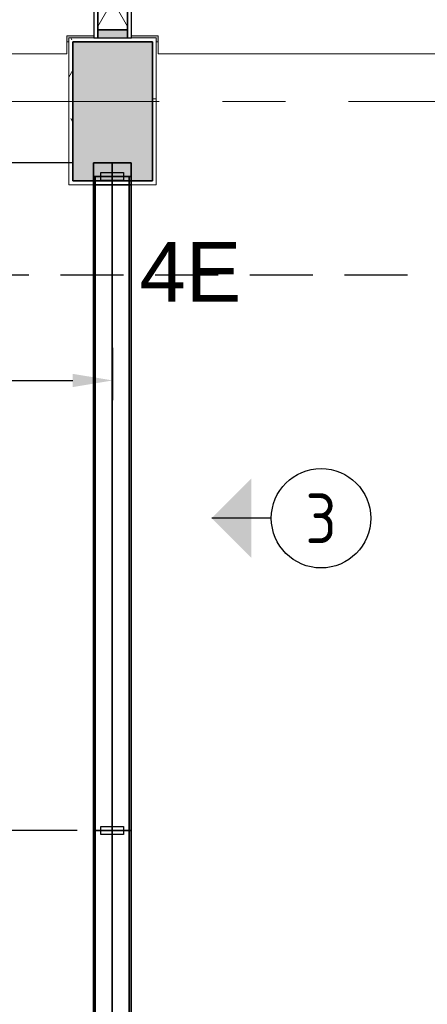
# Model space of a CAD drawing. Extents: x 3165 to 57695, y -7842 to 39081.
# Tile 34 of 248: x 13450 to 14475, y 33557 to 36034. Entities that reach past the tile are written whole.
import ezdxf
from ezdxf.enums import TextEntityAlignment as Align

# ---------------------------------------------------------------- set-up
doc = ezdxf.new("R2010")
doc.units = 0
doc.header["$LTSCALE"] = 50
doc.header["$PDSIZE"] = -5
doc.linetypes.add('HIDDEN2', pattern=[4.7625, 3.175, -1.5875])
doc.linetypes.add('Onderlegger 3e verdieping$0$stramien', pattern=[22.225, 12.7, -3.175, 3.175, -3.175])
doc.layers.get('0').update_dxf_attribs({"linetype": 'CONTINUOUS'})
doc.layers.get('DEFPOINTS').update_dxf_attribs({"linetype": 'CONTINUOUS'})
for name, color, linetype in [('AS-A38--_F----5', 2, 'CONTINUOUS'), ('AS-A38--_F---4-', 9, 'CONTINUOUS'), ('AS-I38-M_F----5_Muuraansluitingen', 7, 'CONTINUOUS'), ('AS-I38-M_F----5_Wandmodulen', 7, 'CONTINUOUS'), ('AS-L38--', 7, 'CONTINUOUS'), ('AS-L38--_F----5', 7, 'CONTINUOUS'), ('AS-L38--_F---4-', 7, 'CONTINUOUS'), ('AS-L38--_F-23--', 3, 'CONTINUOUS'), ('AS-L38--_F1-----', 2, 'CONTINUOUS'), ('AS-L38--_F123--', 7, 'CONTINUOUS'), ('AS-L38GL_F---4-', 2, 'CONTINUOUS'), ('AS-L38GL_F123--', 3, 'CONTINUOUS'), ('AS-M38--_F123--_Wandlengte', 1, 'CONTINUOUS'), ('AS-T38--_F----5', 7, 'CONTINUOUS'), ('AS-T38--_F-23--', 7, 'CONTINUOUS'), ('IWTEKST', 2, 'CONTINUOUS')]:
    doc.layers.add(name, color=color, linetype=linetype)
doc.layers.add('AS-I38-1_F----5', color=2, linetype='CONTINUOUS', plot=False)
doc.layers.add('IWHULPLIJN', color=40, linetype='CONTINUOUS', plot=False)
for name, color, linetype, lineweight in [('Onderlegger 3e verdieping$0$A-DETL-MBND', 8, 'CONTINUOUS', 18), ('Onderlegger 3e verdieping$0$A-FLOR-OTLN', 8, 'CONTINUOUS', 18), ('Onderlegger 3e verdieping$0$A-GENM', 8, 'CONTINUOUS', 18), ('Onderlegger 3e verdieping$0$A-GLAZ', 8, 'CONTINUOUS', 25), ('Onderlegger 3e verdieping$0$A-GLAZ-CWMG', 8, 'CONTINUOUS', 18), ('Onderlegger 3e verdieping$0$A-WALL-MBNI', 8, 'CONTINUOUS', 25), ('Onderlegger 3e verdieping$0$S-COLS', 8, 'CONTINUOUS', 18), ('Onderlegger 3e verdieping$0$S-GRID', 8, 'CONTINUOUS', 18)]:
    doc.layers.add(name, color=color, linetype=linetype, lineweight=lineweight)
doc.styles.get("Standard").update_dxf_attribs({"font": 'isocp.shx'})
doc.dimstyles.new('CWall_F2_Wandlengte', dxfattribs={"dimscale": 50, "dimtxt": 2.5, "dimasz": 2, "dimexe": 1, "dimexo": 1, "dimgap": 0.5, "dimtad": 1, "dimdec": 0, "dimdsep": 46, "dimtxsty": 'Standard', "dimcen": 2.5, "dimclrt": 2, "dimadec": 0, "dimazin": 0, "dimtfac": 1, "dimtdec": 0, "dimtix": 1, "dimtmove": 2, "dimatfit": 0, "dimfxl": 0, "dimtolj": 1, "dimtzin": 0, "dimarcsym": 0})
pattern_1 = [(60, (616, 2090), (-43300, 25000), [300, -50000]), (60, (690, 2164), (-43300, 25000), [100, -50000]), (60, (645, 2190), (-43300, 25000), [100, -50000]), (150, (780, 2170), (-25000, -43300), [200, -50000])]
pattern_2 = [(0, (691.5, 1360), (29.7656, 59.5312), [0, -59.5312])]
pattern_3 = [(60, (616, 1230), (-43300, 25000), [300, -50000]), (60, (690, 1304), (-43300, 25000), [100, -50000]), (60, (645, 1330), (-43300, 25000), [100, -50000]), (150, (780, 1310), (-25000, -43300), [200, -50000])]
pattern_4 = [(60, (616, 370), (-43300, 25000), [300, -50000]), (60, (690, 444), (-43300, 25000), [100, -50000]), (60, (645, 470), (-43300, 25000), [100, -50000]), (150, (780, 450), (-25000, -43300), [200, -50000])]
pattern_5 = [(60, (750, 2090), (-43300, 25000), [300, -50000]), (60, (820, 2164), (-43300, 25000), [100, -50000]), (60, (776, 2190), (-43300, 25000), [100, -50000]), (150, (910, 2170), (-25000, -43300), [200, -50000])]
pattern_6 = [(0, (822.5, 1360), (29.7656, 59.5312), [0, -59.5312])]
pattern_7 = [(60, (750, 1230), (-43300, 25000), [300, -50000]), (60, (820, 1304), (-43300, 25000), [100, -50000]), (60, (776, 1330), (-43300, 25000), [100, -50000]), (150, (910, 1310), (-25000, -43300), [200, -50000])]
pattern_8 = [(60, (750, 370), (-43300, 25000), [300, -50000]), (60, (820, 444), (-43300, 25000), [100, -50000]), (60, (776, 470), (-43300, 25000), [100, -50000]), (150, (910, 450), (-25000, -43300), [200, -50000])]

# ---------------------------------------------------------------- blocks, each defined once
blk = doc.blocks.new('Onderlegger 3e verdieping$0$42_KA leemstuc betonkolomafwerking - Type-V80-Plotview 3e Verdieping - schaal 1 op 100')
at = {"layer": 'Onderlegger 3e verdieping$0$A-GENM'}
h = blk.add_hatch(dxfattribs=at)
h.set_pattern_fill('FP_177', color=256, style=0, pattern_type=2)
h.set_pattern_definition([(0, (-13850.26, -35895.2), (406.4, 101.6), [33.528, -271.272, 33.528, -1896.872]), (0, (-13850.26, -35895.2), (406.4, 101.6), [-338.328, -271.272, 33.528, -576.072, -1016]), (0, (-13850.26, -35895.2), (406.4, 101.6), [-1219.2, 33.528, -271.272, 33.528, -677.672]), (0, (-13850.26, -35895.2), (406.4, 101.6), [-1557.528, -169.672, 33.528, -474.472]), (120, (-13697.86, -35844.4), (-291.18818, 301.15272), [33.528, -271.272, 33.528, -1896.872]), (120, (-13697.86, -35844.4), (-291.18818, 301.15272), [-338.328, -271.272, 33.528, -576.072, -1016]), (120, (-13697.86, -35844.4), (-291.18818, 301.15272), [-1219.2, 33.528, -271.272, 33.528, -677.672]), (120, (-13697.86, -35844.4), (-291.18818, 301.15272), [-1557.528, -169.672, 33.528, -474.472]), (240, (-13647.06, -35641.2), (-115.21182, -402.75272), [33.528, -271.272, 33.528, -1896.872]), (240, (-13647.06, -35641.2), (-115.21182, -402.75272), [-338.328, -271.272, 33.528, -576.072, -1016]), (240, (-13647.06, -35641.2), (-115.21182, -402.75272), [-1219.2, 33.528, -271.272, 33.528, -677.672]), (240, (-13647.06, -35641.2), (-115.21182, -402.75272), [-1557.528, -169.672, 33.528, -474.472])])
h.paths.add_polyline_path([(-57, -277), (-57, 93), (-277, 93), (-277, -277), (-248.4, -277)], flags=0)
h.paths.add_polyline_path([(-267, -267), (-267, 83), (-67, 83), (-67, -267), (-248.4, -267)], flags=0)
for p, q in [((-57, 93), (-277, 93)), ((-277, 93), (-277, -277)), ((-267, 83), (-67, 83)), ((-267, -267), (-267, 83)), ((-67, 83), (-67, -267)), ((-57, -277), (-57, 93)), ((-67, -267), (-267, -267)), ((-277, -277), (-57, -277))]:
    blk.add_line(p, q, dxfattribs=at)
blk = doc.blocks.new('Onderlegger 3e verdieping$0$22_KA_systeempanel_dicht - staal-V105-Plotview 3e Verdieping - schaal 1 op 100')
at = {"layer": 'Onderlegger 3e verdieping$0$A-GLAZ', "lineweight": 18}
h = blk.add_hatch(color=256, dxfattribs=at)
h.paths.add_polyline_path([(-50, 37.5), (-50, -37.5), (-30, -37.5), (-30, 37.5)], flags=0)
h.paths.add_polyline_path([(30, -37.5), (50, -37.5), (50, 37.5), (30, 37.5)], flags=0)
h = blk.add_hatch(dxfattribs=at)
h.set_pattern_fill('FP_234', color=256, style=0, pattern_type=2)
h.set_pattern_definition([(330, (-36038.2, 13683.26), (60, 103.92305), []), (30, (-36038.2, 13683.26), (-60, 103.92305), [])])
h.paths.add_polyline_path([(-30, -37.5), (30, -37.5), (30, 37.5), (-30, 37.5)], flags=0)
at = {"layer": 'Onderlegger 3e verdieping$0$A-GLAZ'}
for p, q in [((50, 47.5), (-50, 47.5)), ((-50, 47.5), (-50, 37.5)), ((-50, 37.5), (50, 37.5)), ((-30, 37.5), (-50, 37.5)), ((-50, 37.5), (-50, -37.5)), ((30, 37.5), (-30, 37.5)), ((-30, 37.5), (-30, -37.5)), ((-30, -37.5), (-30, 37.5)), ((30, -37.5), (30, 37.5)), ((50, 37.5), (30, 37.5)), ((30, 37.5), (30, -37.5)), ((50, 37.5), (50, 47.5)), ((50, -37.5), (50, 37.5)), ((50, -37.5), (-50, -37.5)), ((-50, -37.5), (-50, -47.5)), ((-50, -37.5), (-30, -37.5)), ((-50, -47.5), (50, -47.5)), ((-30, -37.5), (30, -37.5)), ((30, -37.5), (50, -37.5)), ((50, -47.5), (50, -37.5))]:
    blk.add_line(p, q, dxfattribs=at)
blk = doc.blocks.new('Onderlegger 3e verdieping$0$43_KA_stucwerk tegen borstwering onderkant verdieping1 - 43_KA_stucwerk tegen borstwering onderkant verdieping-10163052-Plotview 3e Verdieping - schaal 1 op 100')
at = {"layer": 'Onderlegger 3e verdieping$0$A-DETL-MBND'}
h = blk.add_hatch(color=256, dxfattribs=at)
h.paths.add_polyline_path([(54137, 2578.2), (54286.6, 2578.2), (54286.6, 3088), (54283.1, 3088), (54282, 2828.4), (54216.6, 2828.4), (54216.6, 2668.2), (54036.6, 2667.4), (54036.6, 2578.2)], flags=0)
h.paths.add_polyline_path([(54286.6, 4401), (54286.6, 4921.4), (54283.1, 4921.4), (54283.1, 4401)], flags=0)
h.paths.add_polyline_path([(54212.4, 4491.5), (54212.4, 4551.9), (54207.4, 4551.9), (54207.4, 4496.5), (54186.6, 4496.5), (54186.6, 4491.5), (54207.4, 4491.5)], flags=0)
h.paths.add_polyline_path([(54212.4, 4771.9), (54212.4, 4831.9), (54186.6, 4831.9), (54187.6, 4826.9), (54207.4, 4826.9), (54207.4, 4771.9)], flags=0)
h.paths.add_polyline_path([(54283.1, 6234.4), (54286.6, 6234.4), (54286.6, 6754.7), (54283.1, 6754.7), (54283.1, 6324.9)], flags=0)
h.paths.add_polyline_path([(54197.4, 6324.9), (54212.4, 6324.9), (54212.4, 6385.2), (54207.4, 6385.2), (54207.4, 6329.9), (54186.6, 6329.9), (54186.6, 6324.9), (54191.6, 6324.9)], flags=0)
h.paths.add_polyline_path([(54212.4, 6605.2), (54212.4, 6665.2), (54186.6, 6665.2), (54187.6, 6660.2), (54207.4, 6660.2), (54207.4, 6605.2)], flags=0)
h.paths.add_polyline_path([(54283.1, 8067.7), (54286.6, 8067.7), (54286.6, 8280.9), (54283.1, 8280.9), (54283.1, 8132.1)], flags=0)
h.paths.add_polyline_path([(54207.4, 8158.2), (54212.4, 8158.2), (54212.4, 8218.5), (54207.4, 8218.5), (54207.4, 8163.2), (54186.6, 8163.2), (54186.6, 8158.2), (54197.4, 8158.2)], flags=0)
h.paths.add_polyline_path([(54286.6, 8375.9), (54286.6, 8588.1), (54283.1, 8588.1), (54283.1, 8375.9)], flags=0)
h.paths.add_polyline_path([(54212.4, 8438.5), (54212.4, 8498.5), (54186.6, 8498.5), (54187.6, 8493.5), (54207.4, 8493.5), (54207.4, 8438.5)], flags=0)
h.paths.add_polyline_path([(54283.1, 9901.1), (54286.6, 9901.1), (54286.6, 10421.4), (54283.1, 10421.4), (54283.1, 9991.5)], flags=0)
h.paths.add_polyline_path([(54212.4, 9991.5), (54212.4, 10051.9), (54207.4, 10051.9), (54207.4, 9996.5), (54186.6, 9996.5), (54186.6, 9991.5), (54207.4, 9991.5)], flags=0)
h.paths.add_polyline_path([(54212.4, 10271.9), (54212.4, 10331.9), (54186.6, 10331.9), (54187.6, 10326.9), (54207.4, 10326.9), (54207.4, 10271.9)], flags=0)
h.paths.add_polyline_path([(54283.1, 11734.4), (54286.6, 11734.4), (54286.6, 11947.7), (54283.1, 11947.7), (54283.1, 11813)], flags=0)
h.paths.add_polyline_path([(54197.4, 11824.9), (54212.4, 11824.9), (54212.4, 11885.2), (54207.4, 11885.2), (54207.4, 11829.9), (54186.6, 11829.9), (54186.6, 11824.9)], flags=0)
h.paths.add_polyline_path([(54283.1, 12042.7), (54286.6, 12042.7), (54286.6, 12254.7), (54283.1, 12254.7), (54283.1, 12165.2)], flags=0)
h.paths.add_polyline_path([(54212.4, 12105.2), (54212.4, 12165.2), (54186.6, 12165.2), (54187.6, 12160.2), (54207.4, 12160.2), (54207.4, 12105.2)], flags=0)
h.paths.add_polyline_path([(54283.1, 13567.7), (54286.6, 13567.7), (54286.6, 14088.7), (54283.1, 14088.7), (54283.1, 13658.2)], flags=0)
h.paths.add_polyline_path([(54207.4, 13658.2), (54212.4, 13658.2), (54212.4, 13718.5), (54207.4, 13718.5), (54207.4, 13663.2), (54186.6, 13663.2), (54186.6, 13658.2), (54197.4, 13658.2)], flags=0)
h.paths.add_polyline_path([(54207.4, 13938.5), (54212.4, 13938.5), (54212.4, 13998.5), (54186.6, 13998.5), (54187.6, 13993.5), (54207.4, 13993.5), (54207.4, 13958.5)], flags=0)
h.paths.add_polyline_path([(54286.6, 15401.7), (54286.6, 15922), (54283.1, 15922), (54283.1, 15401.7)], flags=0)
h.paths.add_polyline_path([(54186.6, 15491.5), (54212.4, 15491.5), (54212.4, 15551.9), (54207.4, 15551.9), (54207.4, 15496.5), (54186.6, 15496.5), (54186.6, 15493.9)], flags=0)
h.paths.add_polyline_path([(54207.4, 15771.9), (54212.4, 15771.9), (54212.4, 15831.9), (54186.6, 15831.9), (54187.6, 15826.9), (54207.4, 15826.9), (54207.4, 15791.9)], flags=0)
h.paths.add_polyline_path([(54283.1, 17235), (54286.6, 17235), (54286.6, 17447.4), (54283.1, 17447.4), (54283.1, 17324.9)], flags=0)
h.paths.add_polyline_path([(54207.4, 17324.9), (54212.4, 17324.9), (54212.4, 17385.2), (54207.4, 17385.2), (54207.4, 17329.9), (54186.6, 17329.9), (54186.6, 17324.9), (54197.4, 17324.9)], flags=0)
h.paths.add_polyline_path([(54286.6, 17542.4), (54286.6, 17755.4), (54283.1, 17755.4), (54283.1, 17542.4)], flags=0)
h.paths.add_polyline_path([(54212.4, 17605.2), (54212.4, 17665.2), (54186.6, 17665.2), (54187.6, 17660.2), (54207.4, 17659.2), (54207.4, 17605.2)], flags=0)
h.paths.add_polyline_path([(54286.6, 19068.4), (54286.6, 19278.7), (54283.1, 19278.7), (54283.1, 19068.4)], flags=0)
h.paths.add_polyline_path([(54197.4, 19158.2), (54212.4, 19158.2), (54212.4, 19218.5), (54207.4, 19218.5), (54207.4, 19163.2), (54186.6, 19163.2), (54186.6, 19158.2), (54191.6, 19158.2)], flags=0)
h.paths.add_polyline_path([(54286.6, 19373.7), (54286.6, 19588), (54283.1, 19588), (54283.1, 19373.7)], flags=0)
h.paths.add_polyline_path([(54207.4, 19438.5), (54212.4, 19438.5), (54212.4, 19498.5), (54186.6, 19498.5), (54186.6, 19493.5), (54207.4, 19493.5), (54207.4, 19458.5)], flags=0)
h.paths.add_polyline_path([(54286.6, 20901), (54286.6, 21113.7), (54283.1, 21113.7), (54283.1, 20901)], flags=0)
h.paths.add_polyline_path([(54187.7, 20991.2), (54212.4, 20991.2), (54212.4, 21051.9), (54207.4, 21051.9), (54207.4, 20996.2), (54186.6, 20996.2), (54186.6, 20991.2)], flags=0)
h.paths.add_polyline_path([(54283.1, 21208.7), (54286.6, 21208.7), (54286.6, 21421.4), (54283.1, 21421.4), (54283.1, 21331.5)], flags=0)
h.paths.add_polyline_path([(54212.4, 21271.9), (54212.4, 21331.5), (54186.6, 21331.5), (54186.6, 21326.5), (54207.4, 21326.5), (54207.4, 21271.9)], flags=0)
h.paths.add_polyline_path([(54286.6, 22734.4), (54286.6, 23254.7), (54283.1, 23254.7), (54283.1, 22734.4)], flags=0)
h.paths.add_polyline_path([(54197.4, 22824.9), (54212.4, 22824.9), (54212.4, 22885.2), (54207.4, 22885.2), (54207.4, 22829.9), (54186.6, 22829.9), (54187.7, 22824.9), (54191.6, 22824.9)], flags=0)
h.paths.add_polyline_path([(54212.4, 23105.2), (54212.4, 23165.2), (54186.6, 23165.2), (54186.6, 23160.2), (54207.4, 23160.2), (54207.4, 23105.2)], flags=0)
h.paths.add_polyline_path([(54286.6, 24567.7), (54286.6, 25088), (54283.1, 25088), (54283.1, 24567.7)], flags=0)
h.paths.add_polyline_path([(54186.6, 24658.2), (54212.4, 24658.2), (54212.4, 24718.5), (54207.4, 24718.5), (54207.4, 24663.2), (54186.6, 24663.2)], flags=0)
h.paths.add_polyline_path([(54212.4, 24938.5), (54212.4, 24998.5), (54186.6, 24998.5), (54186.6, 24993.5), (54207.4, 24993.5), (54207.4, 24938.5)], flags=0)
h.paths.add_polyline_path([(54286.6, 26401), (54286.6, 26614.2), (54283.1, 26614.2), (54283.1, 26401)], flags=0)
h.paths.add_polyline_path([(54212.4, 26491.5), (54212.4, 26551.9), (54207.4, 26551.9), (54207.4, 26496.5), (54186.6, 26496.5), (54187.7, 26491.5), (54207.4, 26491.5)], flags=0)
h.paths.add_polyline_path([(54286.6, 26709.2), (54286.6, 26921.4), (54283.1, 26921.4), (54283.1, 26709.2)], flags=0)
h.paths.add_polyline_path([(54212.4, 26771.9), (54212.4, 26831.9), (54186.6, 26831.9), (54186.6, 26826.9), (54207.4, 26826.9), (54207.4, 26771.9)], flags=0)
h.paths.add_polyline_path([(54283.1, 28234.4), (54286.6, 28234.4), (54286.6, 28754.7), (54283.1, 28754.7), (54283.1, 28268.9)], flags=0)
h.paths.add_polyline_path([(54197.4, 28324.9), (54212.4, 28324.9), (54212.4, 28385.2), (54207.4, 28385.2), (54207.4, 28329.9), (54186.6, 28329.9), (54187.7, 28324.9)], flags=0)
h.paths.add_polyline_path([(54212.4, 28605.2), (54212.4, 28665.2), (54186.6, 28665.2), (54186.6, 28660.2), (54207.4, 28660.2), (54207.4, 28605.2)], flags=0)
h.paths.add_polyline_path([(54283.1, 30067.7), (54286.6, 30067.7), (54286.6, 30280.9), (54283.1, 30280.9), (54283.1, 30158.2)], flags=0)
h.paths.add_polyline_path([(54191.6, 30158.2), (54212.4, 30158.2), (54212.4, 30218.5), (54207.4, 30217.6), (54207.4, 30163.2), (54186.6, 30163.2), (54187.7, 30158.2)], flags=0)
h.paths.add_polyline_path([(54286.6, 30375.9), (54286.6, 30588), (54283.1, 30588), (54283.1, 30375.9)], flags=0)
h.paths.add_polyline_path([(54207.4, 30438.5), (54212.4, 30438.5), (54212.4, 30498.5), (54186.6, 30498.5), (54186.6, 30493.5), (54207.4, 30493.5), (54207.4, 30458.5)], flags=0)
h.paths.add_polyline_path([(54283.1, 31901), (54286.6, 31901), (54286.6, 32421.4), (54283.1, 32421.4), (54283.1, 31949.8)], flags=0)
h.paths.add_polyline_path([(54187.7, 31991.5), (54212.4, 31991.5), (54212.4, 32051.9), (54207.4, 32051.9), (54207.4, 31996.5), (54186.6, 31996.5), (54186.6, 31991.5)], flags=0)
h.paths.add_polyline_path([(54207.4, 32271.9), (54212.4, 32271.9), (54212.4, 32331.9), (54186.6, 32331.9), (54186.6, 32326.9), (54207.4, 32326.9), (54207.4, 32291.9)], flags=0)
h.paths.add_polyline_path([(54286.6, 33734.4), (54286.6, 34255.4), (54283.1, 34255.4), (54283.1, 33734.4)], flags=0)
h.paths.add_polyline_path([(54186.6, 33824.9), (54212.4, 33824.9), (54212.4, 33885.2), (54207.4, 33885.2), (54207.4, 33829.9), (54186.6, 33829.9)], flags=0)
h.paths.add_polyline_path([(54207.4, 34105.2), (54212.4, 34105.2), (54212.4, 34165.2), (54186.6, 34165.2), (54186.9, 34160.2), (54207.4, 34160.2), (54207.4, 34115)], flags=0)
h.paths.add_polyline_path([(54283.4, 35568.4), (54286.6, 35568.4), (54286.6, 36078.2), (54036.6, 36078.2), (54036.6, 35993.5), (54202.4, 35993.5), (54202.4, 35663.2), (54186.6, 35663.2), (54186.6, 35658.2), (54207.4, 35658.2), (54207.4, 35827.9), (54283.1, 35827.9), (54283.1, 35568.4)], flags=0)
h.paths.add_polyline_path([(19068.1, 35978.2), (19076.6, 35978.2), (19076.6, 36078.2), (18923.1, 36078.2), (18923.1, 36074.7), (19068.1, 36074.7), (19068.1, 35978.3)], flags=0)
h.paths.add_polyline_path([(17464.9, 35978.2), (17464.9, 35993.2), (17234.8, 35993.2), (17234.8, 35978.2), (17239.9, 35978.2), (17240, 35988.2), (17460, 35988.2), (17460, 35978.2)], flags=0)
h.paths.add_polyline_path([(15626.6, 35978.2), (15631.6, 35978.2), (15631.6, 35993.2), (15401.4, 35993.2), (15401.4, 35978.2), (15406.6, 35978.2), (15406.6, 35988.2), (15626.6, 35988.2)], flags=0)
h.paths.add_polyline_path([(13568.1, 35978.2), (13573.3, 35978.2), (13573.3, 35988.2), (13635.8, 35989.2), (13635.8, 35993.2), (13568.1, 35993.2), (13568.1, 35988.2)], flags=0)
h.paths.add_polyline_path([(13798.3, 35978.2), (13798.3, 35993.2), (13730.8, 35993.2), (13730.8, 35988.2), (13793.3, 35988.2), (13793.3, 35978.2)], flags=0)
h.paths.add_polyline_path([(11734.8, 35978.2), (11739.9, 35978.2), (11740, 35988.2), (11802.4, 35989), (11802.4, 35993.2), (11734.8, 35993.2), (11734.8, 35988.2)], flags=0)
h.paths.add_polyline_path([(10131.6, 35978.2), (10131.6, 35993.2), (10064.1, 35993.2), (10064.1, 35988.2), (10126.6, 35988.2), (10126.6, 35978.2)], flags=0)
h.paths.add_polyline_path([(11964.9, 35978.2), (11964.9, 35993.2), (11897.4, 35993.2), (11897.4, 35988.2), (11960, 35988.2), (11960, 35978.2)], flags=0)
h.paths.add_polyline_path([(9901.4, 35978.2), (9906.6, 35978.2), (9906.6, 35988.2), (9969.1, 35988.2), (9969.1, 35993.2), (9901.4, 35993.2), (9901.4, 35988.2)], flags=0)
h.paths.add_polyline_path([(8298.3, 35978.2), (8298.3, 35993.2), (8068.1, 35993.2), (8068.1, 35978.2), (8073.3, 35978.2), (8073.3, 35988.2), (8293.3, 35988.2), (8293.3, 35978.2)], flags=0)
h.paths.add_polyline_path([(6460, 35978.2), (6464.9, 35978.2), (6464.9, 35993.2), (6234.8, 35993.2), (6234.8, 35978.2), (6239.9, 35978.2), (6240, 35988.2), (6460, 35988.2)], flags=0)
h.paths.add_polyline_path([(4626.6, 35978.2), (4631.6, 35978.2), (4631.6, 35993.2), (4516.6, 35993.2), (4516.6, 35988.2), (4626.6, 35988.2)], flags=0)
h.paths.add_polyline_path([(11589.8, 36074.7), (11802.4, 36074.7), (11802.4, 36078.2), (11589.8, 36078.2)], flags=0)
h.paths.add_polyline_path([(13423.1, 36074.7), (13635.8, 36074.7), (13635.8, 36078.2), (13423.1, 36078.2)], flags=0)
h.paths.add_polyline_path([(17089.8, 36074.7), (17610.1, 36074.7), (17610.1, 36078.2), (17089.8, 36078.2)], flags=0)
h.paths.add_polyline_path([(10198.2, 36074.7), (10276.8, 36074.7), (10276.8, 36078.2), (10064.1, 36078.2), (10064.1, 36074.7), (10131.6, 36074.7)], flags=0)
h.paths.add_polyline_path([(13798.3, 36074.7), (13943.4, 36074.7), (13943.4, 36078.2), (13730.8, 36078.2), (13730.8, 36074.7)], flags=0)
h.paths.add_polyline_path([(15767.9, 36074.7), (15776.8, 36074.7), (15776.8, 36078.2), (15256.4, 36078.2), (15256.4, 36074.7), (15631.6, 36074.7)], flags=0)
h.paths.add_polyline_path([(12110.1, 36074.7), (12110.1, 36078.2), (11897.4, 36078.2), (11897.4, 36074.7), (12054.7, 36074.7)], flags=0)
h.paths.add_polyline_path([(4557, 36074.7), (4776.8, 36074.7), (4776.8, 36078.2), (4516.6, 36078.2), (4516.6, 36074.7)], flags=0)
h.paths.add_polyline_path([(9901.4, 36074.7), (9969.1, 36074.7), (9969.1, 36078.2), (9756.4, 36078.2), (9756.4, 36074.7), (9888.7, 36074.7)], flags=0)
h.paths.add_polyline_path([(8032.2, 36074.7), (8443.4, 36074.7), (8443.4, 36078.2), (7923.1, 36078.2), (7923.1, 36074.7)], flags=0)
h.paths.add_polyline_path([(6610.1, 36074.7), (6610.1, 36078.2), (6089.8, 36078.2), (6089.8, 36074.7), (6485, 36074.7)], flags=0)
blk.add_line((13793.3, 35978.2), (13793.3, 35988.2), dxfattribs=at)
blk = doc.blocks.new('Onderlegger 3e verdieping$0$vensterbank tweede verdieping2 - vensterbank tweede verdieping-12045771-Plotview 3e Verdieping - schaal 1 op 100')
at = {"layer": 'Onderlegger 3e verdieping$0$A-GLAZ', "lineweight": 18}
for p, q in [((13568.1, 35948.2), (13568.1, 35993.2)), ((13568.1, 35993.2), (13635.8, 35993.2)), ((13730.8, 35993.2), (13798.3, 35993.2)), ((13798.3, 35993.2), (13798.3, 35948.2)), ((11964.9, 35948.2), (13568.1, 35948.2)), ((13798.3, 35948.2), (15401.4, 35948.2))]:
    blk.add_line(p, q, dxfattribs=at)
blk = doc.blocks.new('Onderlegger 3e verdieping')
at = {"layer": 'Onderlegger 3e verdieping$0$S-COLS', "lineweight": 5}
blk.add_hatch(color=256, dxfattribs=at).paths.add_polyline_path([(13783.6, 35628.2), (13783.6, 35978.2), (13583.6, 35978.2), (13583.6, 35628.2), (13601.9, 35628.2)], flags=0)
at = {"layer": 'Onderlegger 3e verdieping$0$A-FLOR-OTLN'}
for p, q in [((13573.3, 35978.2), (13568.1, 35978.2)), ((13798.3, 35978.2), (13793.3, 35978.2))]:
    blk.add_line(p, q, dxfattribs=at)
at = {"layer": 'Onderlegger 3e verdieping$0$A-GLAZ-CWMG', "lineweight": 35}
blk.add_line((13730.8, 35618.2), (13635.8, 35618.2), dxfattribs=at)
at = {"layer": 'Onderlegger 3e verdieping$0$S-COLS', "lineweight": 35}
for p, q in [((13783.6, 35978.2), (13583.6, 35978.2)), ((13583.6, 35978.2), (13583.6, 35628.2)), ((13783.6, 35628.2), (13783.6, 35978.2)), ((13583.6, 35628.2), (13783.6, 35628.2))]:
    blk.add_line(p, q, dxfattribs=at)
at = {"layer": 'Onderlegger 3e verdieping$0$S-GRID', "linetype": 'Onderlegger 3e verdieping$0$stramien'}
blk.add_line((3164.6, 35828.2), (56107.8, 35828.2), dxfattribs=at)
at = {"layer": 'Onderlegger 3e verdieping$0$A-GENM'}
blk.add_blockref('Onderlegger 3e verdieping$0$42_KA leemstuc betonkolomafwerking - Type-V80-Plotview 3e Verdieping - schaal 1 op 100', (13850.3, 35895.2), dxfattribs=at)
at = {"layer": 'Onderlegger 3e verdieping$0$A-GLAZ'}
blk.add_blockref('Onderlegger 3e verdieping$0$vensterbank tweede verdieping2 - vensterbank tweede verdieping-12045771-Plotview 3e Verdieping - schaal 1 op 100', (0, 0), dxfattribs=at)
at = {"layer": 'Onderlegger 3e verdieping$0$A-GLAZ', "lineweight": 18, "rotation": 90}
blk.add_blockref('Onderlegger 3e verdieping$0$22_KA_systeempanel_dicht - staal-V105-Plotview 3e Verdieping - schaal 1 op 100', (13683.3, 36038.2), dxfattribs=at)
at = {"layer": 'Onderlegger 3e verdieping$0$A-WALL-MBNI', "lineweight": 18}
blk.add_blockref('Onderlegger 3e verdieping$0$43_KA_stucwerk tegen borstwering onderkant verdieping1 - 43_KA_stucwerk tegen borstwering onderkant verdieping-10163052-Plotview 3e Verdieping - schaal 1 op 100', (0, 0), dxfattribs=at)
blk = doc.blocks.new('WandNr2-_CTA01')
at = {"layer": 'AS-T38--_F-23--', "color": 0, "linetype": 'ByBlock'}
blk.add_line((0, -5), (0, -2), dxfattribs=at)
blk.add_circle((0, -7.5), 2.5, dxfattribs=at)
blk.add_solid([(0, -2), (2, -4), (-2, -4)], dxfattribs=at)
blk.add_attdef('WANDNR', text='', height=2.5, dxfattribs=at).set_placement((0, -7.5), align=Align.MIDDLE)
blk = doc.blocks.new('WandNr5o_CTA01')
at = {"layer": 'AS-T38--_F----5', "color": 0, "linetype": 'ByBlock'}
blk.add_circle((0, -18), 2.5, dxfattribs=at)
blk.add_attdef('WANDNR', text='', height=2.5, dxfattribs=at).set_placement((0, -18), align=Align.MIDDLE)
blk = doc.blocks.new('QPGLAS--_CTA01')
at = {"layer": 'AS-L38--_F----5', "color": 0}
blk.add_3dface([(0, 0), (1, 0), (1, 0, 1), (0, 0, 1)], dxfattribs=at)
at = {"layer": 'AS-L38GL_F123--'}
blk.add_line((0, 0), (1, 0), dxfattribs=at)
at = {"layer": 'AS-L38GL_F---4-'}
mesh = blk.add_polymesh((6, 3), dxfattribs=at)
for k, corner in enumerate([(1, -0.45, 1), (1, -0.45), (1, -0.45), (0, -0.45, 1), (0, -0.45), (0, -0.45), (0, 0.45, 1), (0, 0.45), (0, -0.45), (1, 0.45, 1), (1, 0.45), (1, -0.45), (1, 0.45, 1), (1, 0.45, 1), (1, -0.45, 1), (0, 0.45, 1), (0, 0.45, 1), (0, -0.45, 1)]):
    mesh.set_mesh_vertex(divmod(k, 3), corner)
blk = doc.blocks.new('O4------_CTA01')
blk.add_blockref('QPGLAS--_CTA01', (0, 0))
blk = doc.blocks.new('BvnAans-_CTA01')
at = {"layer": 'AS-L38--_F----5', "color": 0, "invisible_edges": 10}
blk.add_3dface([(0, 0), (1, 0), (1, 0, 1), (0, 0, 1)], dxfattribs=at)
at = {"layer": 'AS-L38--_F---4-', "invisible_edges": 10}
for points in [[(0, 0.5), (1, 0.5), (1, 0.5, 1), (0, 0.5, 1)], [(0, -0.5), (1, -0.5), (1, -0.5, 1), (0, -0.5, 1)]]:
    blk.add_3dface(points, dxfattribs=at)
at = {"layer": 'AS-L38--_F---4-'}
blk.add_3dface([(0, -0.5, 1), (0, 0.5, 1), (1, 0.5, 1), (1, -0.5, 1)], dxfattribs=at)
blk = doc.blocks.new('OndrAans_CTA01')
at = {"layer": 'AS-L38--_F----5', "color": 0, "invisible_edges": 10}
blk.add_3dface([(0, 0), (1, 0), (1, 0, 1), (0, 0, 1)], dxfattribs=at)
at = {"layer": 'AS-L38--_F---4-', "invisible_edges": 10}
for points in [[(0, 0.5), (1, 0.5), (1, 0.5, 1), (0, 0.5, 1)], [(0, -0.5), (1, -0.5), (1, -0.5, 1), (0, -0.5, 1)]]:
    blk.add_3dface(points, dxfattribs=at)
at = {"layer": 'AS-L38--_F123--', "color": 0}
blk.add_3dface([(0, -0.5), (1, -0.5), (1, 0.5), (0, 0.5)], dxfattribs=at)
blk = doc.blocks.new('Q0WDSTL-_CTA01')
at = {"layer": 'AS-L38--_F-23--'}
for p, q in [((0, 0.3), (0, 0.5)), ((0, -0.3), (0, -0.5))]:
    blk.add_line(p, q, dxfattribs=at)
at = {"layer": 'AS-L38--_F-23--', "color": 1}
blk.add_lwpolyline([(0, 0.3), (1, 0.3), (1, -0.3), (0, -0.3)], dxfattribs=at)
at = {"layer": 'AS-L38--_F1-----'}
blk.add_lwpolyline([(0, 0.5), (0, -0.5)], dxfattribs=at)
blk = doc.blocks.new('QWND99--_CTA01')
at = {"layer": 'AS-A38--_F----5', "extrusion": (0, -1, 0)}
h = blk.add_hatch(dxfattribs=at)
h.set_pattern_fill('GLAS2', color=256, scale=50, angle=60, style=0, pattern_type=2)
h.set_pattern_definition(pattern_1)
h.paths.add_polyline_path([(0, 1780), (1383, 1780), (1383, 2660), (0, 2660)])
h = blk.add_hatch(dxfattribs=at)
h.set_pattern_fill('GLAS2', color=256, scale=50, angle=60, style=0, pattern_type=2)
h.set_pattern_definition(pattern_3)
h.paths.add_polyline_path([(0, 940), (1383, 940), (1383, 1780), (0, 1780)])
h = blk.add_hatch(dxfattribs=at)
h.set_pattern_fill('GLAS2', color=256, scale=50, angle=60, style=0, pattern_type=2)
h.set_pattern_definition(pattern_4)
h.paths.add_polyline_path([(0, 60), (1383, 60), (1383, 940), (0, 940)])
h = blk.add_hatch(dxfattribs=at)
h.set_pattern_fill('DOTS', color=256, scale=37.5, style=0)
h.set_pattern_definition(pattern_2)
h.paths.add_polyline_path([(10, 950), (1373, 950), (1373, 1770), (10, 1770)])
at = {"layer": 'AS-A38--_F---4-', "extrusion": (0, -1, 0)}
h = blk.add_hatch(dxfattribs=at)
h.set_pattern_fill('GLAS2', color=256, scale=50, angle=60, style=0, pattern_type=2)
h.set_pattern_definition(pattern_1)
h.paths.add_polyline_path([(0, 1780), (1383, 1780), (1383, 2660), (0, 2660)])
h = blk.add_hatch(dxfattribs=at)
h.set_pattern_fill('GLAS2', color=256, scale=50, angle=60, style=0, pattern_type=2)
h.set_pattern_definition(pattern_3)
h.paths.add_polyline_path([(0, 940), (1383, 940), (1383, 1780), (0, 1780)])
h = blk.add_hatch(dxfattribs=at)
h.set_pattern_fill('GLAS2', color=256, scale=50, angle=60, style=0, pattern_type=2)
h.set_pattern_definition(pattern_4)
h.paths.add_polyline_path([(0, 60), (1383, 60), (1383, 940), (0, 940)])
h = blk.add_hatch(dxfattribs=at)
h.set_pattern_fill('DOTS', color=256, scale=37.5, style=0)
h.set_pattern_definition(pattern_2)
h.paths.add_polyline_path([(10, 950), (1373, 950), (1373, 1770), (10, 1770)])
h = blk.add_hatch(dxfattribs=at)
h.set_pattern_fill('GLAS2', color=256, scale=50, angle=60, style=0, pattern_type=2)
h.set_pattern_definition(pattern_1)
h.paths.add_polyline_path([(0, 1780), (1383, 1780), (1383, 2660), (0, 2660)])
h = blk.add_hatch(dxfattribs=at)
h.set_pattern_fill('GLAS2', color=256, scale=50, angle=60, style=0, pattern_type=2)
h.set_pattern_definition(pattern_3)
h.paths.add_polyline_path([(0, 940), (1383, 940), (1383, 1780), (0, 1780)])
h = blk.add_hatch(dxfattribs=at)
h.set_pattern_fill('GLAS2', color=256, scale=50, angle=60, style=0, pattern_type=2)
h.set_pattern_definition(pattern_4)
h.paths.add_polyline_path([(0, 60), (1383, 60), (1383, 940), (0, 940)])
h = blk.add_hatch(dxfattribs=at)
h.set_pattern_fill('DOTS', color=256, scale=37.5, style=0)
h.set_pattern_definition(pattern_2)
h.paths.add_polyline_path([(10, 950), (1373, 950), (1373, 1770), (10, 1770)])
at = {"layer": 'DEFPOINTS'}
blk.add_point((0, 0, 2700), dxfattribs=at)
at = {"layer": 'AS-L38--', "yscale": 95}
for name, p, xscale, zscale in [('BvnAans-_CTA01', (0, 0, 2660), 1383, 40), ('OndrAans_CTA01', (0, 0), 1383, 60), ('Q0WDSTL-_CTA01', (0, 0), 10, 10), ('O4------_CTA01', (0, 0, 940), 1383, 840), ('O4------_CTA01', (0, 0, 1780), 1383, 880), ('O4------_CTA01', (0, 0, 60), 1383, 880)]:
    blk.add_blockref(name, p, dxfattribs=dict(at, xscale=xscale, zscale=zscale))
at = {"layer": 'AS-L38--', "xscale": 10, "yscale": 95, "zscale": 10, "rotation": 180}
blk.add_blockref('Q0WDSTL-_CTA01', (1383, 0), dxfattribs=at)
at = {"layer": 'AS-I38-1_F----5', "extrusion": (0, -1, 0)}
blk.add_text('2', height=90, dxfattribs=at).set_placement((40, 130))
at = {"layer": 'AS-I38-M_F----5_Wandmodulen', "extrusion": (0, -1, 0)}
blk.add_text('GH', height=125, rotation=90, dxfattribs=at).set_placement((691.5, 2750), align=Align.MIDDLE_LEFT)
blk = doc.blocks.new('*D205')
at = {"layer": 'AS-M38--_F123--_Wandlengte', "color": 0, "lineweight": -2}
for p, q in [((11849.9, 35213.3), (11849.9, 35076.4)), ((13683.3, 35208.2), (13683.3, 35076.4)), ((11949.9, 35126.4), (13583.3, 35126.4))]:
    blk.add_line(p, q, dxfattribs=at)
at = {"layer": 'AS-M38--_F123--_Wandlengte', "color": 0}
for points in [[(11949.9, 35143), (11949.9, 35109.7), (11849.9, 35126.4)], [(13583.3, 35143), (13583.3, 35109.7), (13683.3, 35126.4)]]:
    blk.add_solid(points, dxfattribs=at)
at = {"layer": 'DEFPOINTS', "color": 0}
for p in [(11849.9, 35263.3), (13683.3, 35258.2), (13683.3, 35126.4)]:
    blk.add_point(p, dxfattribs=at)
at = {"layer": 'AS-M38--_F123--_Wandlengte', "color": 2, "insert": (12766.6, 35213.9), "char_height": 125, "attachment_point": 5}
blk.add_mtext('\\A1;1833', dxfattribs=at)
blk = doc.blocks.new('QEND10--_CTA01')
at = {"layer": 'AS-L38--_F----5', "invisible_edges": 1}
for points in [[(0, 0), (0, 0, 60), (35, 0, 60), (35, 0)], [(0, 0, 2660), (0, 0, 2700), (35, 0, 2700), (35, 0, 2660)]]:
    blk.add_3dface(points, dxfattribs=at)
at = {"layer": 'AS-L38--_F----5'}
blk.add_3dface([(0, 0, 60), (0, 0, 2660), (35, 0, 2660), (35, 0, 60)], dxfattribs=at)
at = {"layer": 'AS-L38--_F---4-', "invisible_edges": 1}
for points in [[(35, 47.5), (35, 47.5, 60), (0, 47.5, 60), (0, 47.5)], [(35, 47.5, 2660), (35, 47.5, 2700), (0, 47.5, 2700), (0, 47.5, 2660)], [(0, -47.5), (0, -47.5, 60), (35, -47.5, 60), (35, -47.5)], [(0, -47.5, 2660), (0, -47.5, 2700), (35, -47.5, 2700), (35, -47.5, 2660)]]:
    blk.add_3dface(points, dxfattribs=at)
at = {"layer": 'AS-L38--_F---4-'}
for points in [[(35, 47.5, 60), (35, 47.5, 2660), (0, 47.5, 2660), (0, 47.5, 60)], [(0, -47.5, 2700), (35, -47.5, 2700), (35, 47.5, 2700), (0, 47.5, 2700)], [(35, -47.5), (35, -47.5, 60), (35, 47.5, 60), (35, 47.5)], [(35, -47.5, 60), (35, -47.5, 2660), (35, 47.5, 2660), (35, 47.5, 60)], [(35, -47.5, 2660), (35, -47.5, 2700), (35, 47.5, 2700), (35, 47.5, 2660)], [(0, -47.5, 60), (0, -47.5, 2660), (35, -47.5, 2660), (35, -47.5, 60)]]:
    blk.add_3dface(points, dxfattribs=at)
at = {"layer": 'AS-L38--_F123--'}
blk.add_lwpolyline([(0, -47.5), (35, -47.5), (35, 47.5), (0, 47.5)], dxfattribs=at)
at = {"layer": 'DEFPOINTS'}
blk.add_point((35, 0, 2700), dxfattribs=at)
at = {"layer": 'AS-L38--', "xscale": 10, "yscale": 95, "zscale": 10}
blk.add_blockref('Q0WDSTL-_CTA01', (0, 0), dxfattribs=at)
at = {"layer": 'AS-I38-M_F----5_Muuraansluitingen', "extrusion": (0, -1, 0)}
blk.add_text('4E', height=125, rotation=90, dxfattribs=at).set_placement((35, 2750), align=Align.MIDDLE_LEFT)
blk = doc.blocks.new('*D381')
at = {"layer": 'AS-M38--_F123--_Wandlengte', "color": 0, "lineweight": -2}
for p, q in [((13585.1, 35674.2), (13280.1, 35674.2)), ((13330.1, 34094.2), (13330.1, 35574.2)), ((13594.6, 33994.2), (13280.1, 33994.2))]:
    blk.add_line(p, q, dxfattribs=at)
at = {"layer": 'AS-M38--_F123--_Wandlengte', "color": 0}
for points in [[(13313.5, 35574.2), (13346.8, 35574.2), (13330.1, 35674.2)], [(13313.5, 34094.2), (13346.8, 34094.2), (13330.1, 33994.2)]]:
    blk.add_solid(points, dxfattribs=at)
at = {"layer": 'DEFPOINTS', "color": 0}
for p in [(13330.1, 35674.2), (13635.1, 35674.2), (13644.6, 33994.2)]:
    blk.add_point(p, dxfattribs=at)
at = {"layer": 'AS-M38--_F123--_Wandlengte', "color": 2, "insert": (13242.6, 34834.2), "char_height": 125, "attachment_point": 5, "rotation": 90}
blk.add_mtext('\\A1;1680', dxfattribs=at)
blk = doc.blocks.new('QWND44--_CTA01')
at = {"layer": 'AS-A38--_F----5', "extrusion": (0, -1, 0)}
h = blk.add_hatch(dxfattribs=at)
h.set_pattern_fill('GLAS2', color=256, scale=50, angle=60, style=0, pattern_type=2)
h.set_pattern_definition(pattern_5)
h.paths.add_polyline_path([(0, 1780), (1645, 1780), (1645, 2660), (0, 2660)])
h = blk.add_hatch(dxfattribs=at)
h.set_pattern_fill('GLAS2', color=256, scale=50, angle=60, style=0, pattern_type=2)
h.set_pattern_definition(pattern_7)
h.paths.add_polyline_path([(0, 940), (1645, 940), (1645, 1780), (0, 1780)])
h = blk.add_hatch(dxfattribs=at)
h.set_pattern_fill('GLAS2', color=256, scale=50, angle=60, style=0, pattern_type=2)
h.set_pattern_definition(pattern_8)
h.paths.add_polyline_path([(0, 60), (1645, 60), (1645, 940), (0, 940)])
h = blk.add_hatch(dxfattribs=at)
h.set_pattern_fill('DOTS', color=256, scale=37.5, style=0)
h.set_pattern_definition(pattern_6)
h.paths.add_polyline_path([(10, 950), (1635, 950), (1635, 1770), (10, 1770)])
at = {"layer": 'AS-A38--_F---4-', "extrusion": (0, -1, 0)}
h = blk.add_hatch(dxfattribs=at)
h.set_pattern_fill('GLAS2', color=256, scale=50, angle=60, style=0, pattern_type=2)
h.set_pattern_definition(pattern_5)
h.paths.add_polyline_path([(0, 1780), (1645, 1780), (1645, 2660), (0, 2660)])
h = blk.add_hatch(dxfattribs=at)
h.set_pattern_fill('GLAS2', color=256, scale=50, angle=60, style=0, pattern_type=2)
h.set_pattern_definition(pattern_7)
h.paths.add_polyline_path([(0, 940), (1645, 940), (1645, 1780), (0, 1780)])
h = blk.add_hatch(dxfattribs=at)
h.set_pattern_fill('GLAS2', color=256, scale=50, angle=60, style=0, pattern_type=2)
h.set_pattern_definition(pattern_8)
h.paths.add_polyline_path([(0, 60), (1645, 60), (1645, 940), (0, 940)])
h = blk.add_hatch(dxfattribs=at)
h.set_pattern_fill('DOTS', color=256, scale=37.5, style=0)
h.set_pattern_definition(pattern_6)
h.paths.add_polyline_path([(10, 950), (1635, 950), (1635, 1770), (10, 1770)])
h = blk.add_hatch(dxfattribs=at)
h.set_pattern_fill('GLAS2', color=256, scale=50, angle=60, style=0, pattern_type=2)
h.set_pattern_definition(pattern_5)
h.paths.add_polyline_path([(0, 1780), (1645, 1780), (1645, 2660), (0, 2660)])
h = blk.add_hatch(dxfattribs=at)
h.set_pattern_fill('GLAS2', color=256, scale=50, angle=60, style=0, pattern_type=2)
h.set_pattern_definition(pattern_7)
h.paths.add_polyline_path([(0, 940), (1645, 940), (1645, 1780), (0, 1780)])
h = blk.add_hatch(dxfattribs=at)
h.set_pattern_fill('GLAS2', color=256, scale=50, angle=60, style=0, pattern_type=2)
h.set_pattern_definition(pattern_8)
h.paths.add_polyline_path([(0, 60), (1645, 60), (1645, 940), (0, 940)])
h = blk.add_hatch(dxfattribs=at)
h.set_pattern_fill('DOTS', color=256, scale=37.5, style=0)
h.set_pattern_definition(pattern_6)
h.paths.add_polyline_path([(10, 950), (1635, 950), (1635, 1770), (10, 1770)])
at = {"layer": 'DEFPOINTS'}
blk.add_point((0, 0, 2700), dxfattribs=at)
at = {"layer": 'AS-L38--', "yscale": 95}
for name, p, xscale, zscale in [('BvnAans-_CTA01', (0, 0, 2660), 1645, 40), ('OndrAans_CTA01', (0, 0), 1645, 60), ('Q0WDSTL-_CTA01', (0, 0), 10, 10), ('O4------_CTA01', (0, 0, 940), 1645, 840), ('O4------_CTA01', (0, 0, 1780), 1645, 880), ('O4------_CTA01', (0, 0, 60), 1645, 880)]:
    blk.add_blockref(name, p, dxfattribs=dict(at, xscale=xscale, zscale=zscale))
at = {"layer": 'AS-L38--', "xscale": 10, "yscale": 95, "zscale": 10, "rotation": 180}
blk.add_blockref('Q0WDSTL-_CTA01', (1645, 0), dxfattribs=at)
at = {"layer": 'AS-I38-1_F----5', "extrusion": (0, -1, 0)}
blk.add_text('98', height=90, dxfattribs=at).set_placement((40, 130))
at = {"layer": 'AS-I38-M_F----5_Wandmodulen', "extrusion": (0, -1, 0)}
blk.add_text('GH', height=125, rotation=90, dxfattribs=at).set_placement((822.5, 2750), align=Align.MIDDLE_LEFT)

msp = doc.modelspace()

# ---------------------------------------------------------------- linework, layer by layer
at = {"color": 8, "linetype": 'HIDDEN2'}
msp.add_line((4741.6, 35392.2), (53791.6, 35392.2), dxfattribs=at)
at = {"layer": 'IWHULPLIJN'}
msp.add_line((13682.6, 35617.2), (13682.6, 32161.2), dxfattribs=at)

# ---------------------------------------------------------------- block references
msp.add_blockref('Onderlegger 3e verdieping', (0, 0))
at = {"layer": 'AS-L38--', "rotation": 90}
for name, p in [('QEND10--_CTA01', (13682.6, 35639.2)), ('QWND44--_CTA01', (13682.6, 33994.2)), ('QWND99--_CTA01', (13682.6, 32611.2))]:
    msp.add_blockref(name, p, dxfattribs=at)
at = {"layer": 'AS-L38--', "extrusion": (1, 0, 0)}
ref = msp.add_blockref('WandNr5o_CTA01', (34779.7, -100, 13682.6), dxfattribs=dict(at, xscale=50, yscale=50, zscale=50))
ref.add_attrib('WANDNR', '3', dxfattribs={"layer": 'AS-T38--_F----5', "color": 0, "linetype": 'ByBlock', "extrusion": (1, 0, 0), "height": 125}).set_placement((34779.7, -1000, 13682.6), align=Align.MIDDLE)
at = {"layer": 'AS-L38--'}
ref = msp.add_blockref('WandNr2-_CTA01', (13832.6, 34779.7), dxfattribs=dict(at, xscale=50, yscale=50, zscale=50, rotation=90))
ref.add_attrib('WANDNR', '3', dxfattribs={"layer": 'AS-T38--_F-23--', "color": 0, "linetype": 'ByBlock', "height": 125}).set_placement((14207.6, 34779.7), align=Align.MIDDLE)

# ---------------------------------------------------------------- texts
at = {"layer": 'IWTEKST', "insert": (13751, 35474.4, 60), "char_height": 150, "width": 3405, "attachment_point": 1}
msp.add_mtext('{\\fArial|b0|i0|c0|p34;4E}', dxfattribs=at)

# ---------------------------------------------------------------- dimensions: what is measured, and where the dimension line sits
at = {"layer": 'AS-M38--_F123--_Wandlengte'}
dim = msp.add_linear_dim(base=(13330.1, 35674.2), p1=(13644.6, 33994.2), p2=(13635.1, 35674.2), angle=90, dimstyle='CWall_F2_Wandlengte', dxfattribs=at)
dim.commit()
dim.dimension.update_dxf_attribs({"geometry": '*D381', "text_midpoint": (13242.6, 34834.2)})
dim = msp.add_linear_dim(base=(13683.3, 35126.4), p1=(11849.9, 35263.3), p2=(13683.3, 35258.2), dimstyle='CWall_F2_Wandlengte', dxfattribs=at)
dim.commit()
dim.dimension.update_dxf_attribs({"geometry": '*D205', "text_midpoint": (12766.6, 35213.9)})

doc.saveas('drawing.dxf')
